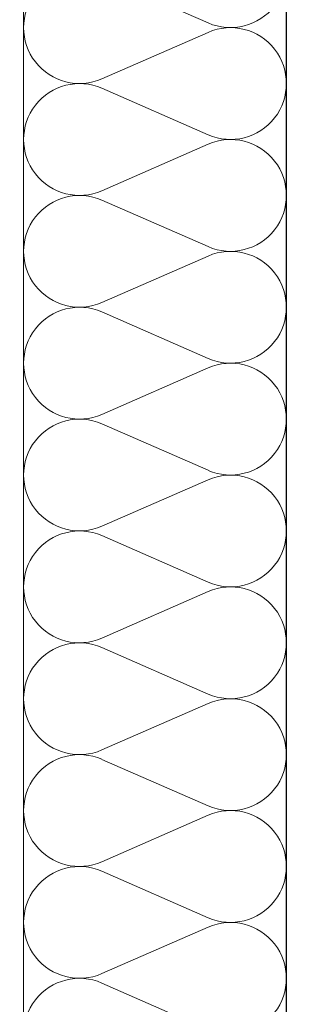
# Model space of a CAD drawing. Extents: x -723047 to -356759, y -30024 to 53940.
# Tile 72 of 121: x -611132 to -611029, y -2133 to -1758. Entities that reach past the tile are written whole.
import ezdxf

# ---------------------------------------------------------------- set-up
doc = ezdxf.new("R2010")
doc.units = 0
doc.header["$MEASUREMENT"] = 0
doc.layers.add('Inwent Izolacje', color=7, linetype='Continuous')
doc.layers.add('Inwent Izolacje_Nr_Pióra__2', color=7, linetype='Continuous', lineweight=13, true_color=0x7f7f7f)
doc.layers.add('INWENT.ŚCIANY_Nr_Pióra__3', color=7, linetype='Continuous', lineweight=13, true_color=0xff6600)
doc.layers.add('INWENT KONST. DREWNIANA_Nr_Pióra__1', color=7, linetype='Continuous', lineweight=25)

# ---------------------------------------------------------------- blocks, each defined once
blk = doc.blocks.new('Izolacja cieplna 14_261', base_point=(-611030.19, -1099.61))
at = {"layer": 'Inwent Izolacje_Nr_Pióra__2', "linetype": 'Continuous'}
for p, q in [((-611100.39, -1741.3), (-611059.98, -1759.05)), ((-611059.98, -1762.63), (-611100.39, -1780.38)), ((-611100.39, -1783.96), (-611059.98, -1801.71)), ((-611059.98, -1805.29), (-611100.39, -1823.04)), ((-611100.39, -1826.62), (-611059.98, -1844.37)), ((-611059.98, -1847.95), (-611100.39, -1865.69)), ((-611100.39, -1869.28), (-611059.98, -1887.02)), ((-611059.98, -1890.61), (-611100.39, -1908.35)), ((-611100.39, -1911.94), (-611059.98, -1929.68)), ((-611059.98, -1933.27), (-611100.39, -1951.01)), ((-611100.39, -1954.6), (-611059.98, -1972.34)), ((-611059.98, -1975.93), (-611100.39, -1993.67)), ((-611100.39, -1997.26), (-611059.98, -2015)), ((-611059.98, -2018.59), (-611100.39, -2036.33)), ((-611100.39, -2039.92), (-611059.98, -2057.66)), ((-611059.98, -2061.25), (-611100.39, -2078.99)), ((-611100.39, -2082.58), (-611059.98, -2100.32)), ((-611059.98, -2103.91), (-611100.39, -2121.65)), ((-611100.39, -2125.24), (-611059.98, -2142.98))]:
    blk.add_line(p, q, dxfattribs=at)
for centre, start_param, end_param in [((-611051.45, -1739.51), 5.870392, 9.837571), ((-611108.92, -1760.84), 2.728799, 6.695979), ((-611051.45, -1782.17), 5.870392, 9.837571), ((-611108.92, -1803.5), 2.728799, 6.695979), ((-611051.45, -1824.83), 5.870392, 9.837571), ((-611108.92, -1846.16), 2.728799, 6.695979), ((-611051.45, -1867.49), 5.870392, 9.837571), ((-611108.92, -1888.82), 2.728799, 6.695979), ((-611051.45, -1910.15), 5.870392, 9.837571), ((-611108.92, -1931.48), 2.728799, 6.695979), ((-611051.45, -1952.81), 5.870392, 9.837571), ((-611108.92, -1974.14), 2.728799, 6.695979), ((-611051.45, -1995.46), 5.870392, 9.837571), ((-611108.92, -2016.8), 2.728799, 6.695979), ((-611051.45, -2038.12), 5.870392, 9.837571), ((-611108.92, -2059.45), 2.728799, 6.695979), ((-611051.45, -2080.78), 5.870392, 9.837571), ((-611108.92, -2102.11), 2.728799, 6.695979), ((-611051.45, -2123.44), 5.870392, 9.837571), ((-611108.92, -2144.77), 2.728799, 6.695979)]:
    blk.add_ellipse(centre, major_axis=(0, -21.33), ratio=0.997094, start_param=start_param, end_param=end_param, dxfattribs=at)

msp = doc.modelspace()

# ---------------------------------------------------------------- linework, layer by layer
at = {"layer": 'INWENT KONST. DREWNIANA_Nr_Pióra__1', "linetype": 'Continuous'}
msp.add_line((-611030.19, -3104.61), (-611030.19, -1099.61), dxfattribs=at)
at = {"layer": 'INWENT.ŚCIANY_Nr_Pióra__3', "linetype": 'Continuous'}
msp.add_line((-611130.19, -3104.61), (-611130.19, -1099.61), dxfattribs=at)

# ---------------------------------------------------------------- block references
at = {"layer": 'Inwent Izolacje', "color": 104, "linetype": 'Continuous', "lineweight": 13, "true_color": 0x029e21}
msp.add_blockref('Izolacja cieplna 14_261', (-611030.19, -1099.61), dxfattribs=at)

doc.saveas('drawing.dxf')
